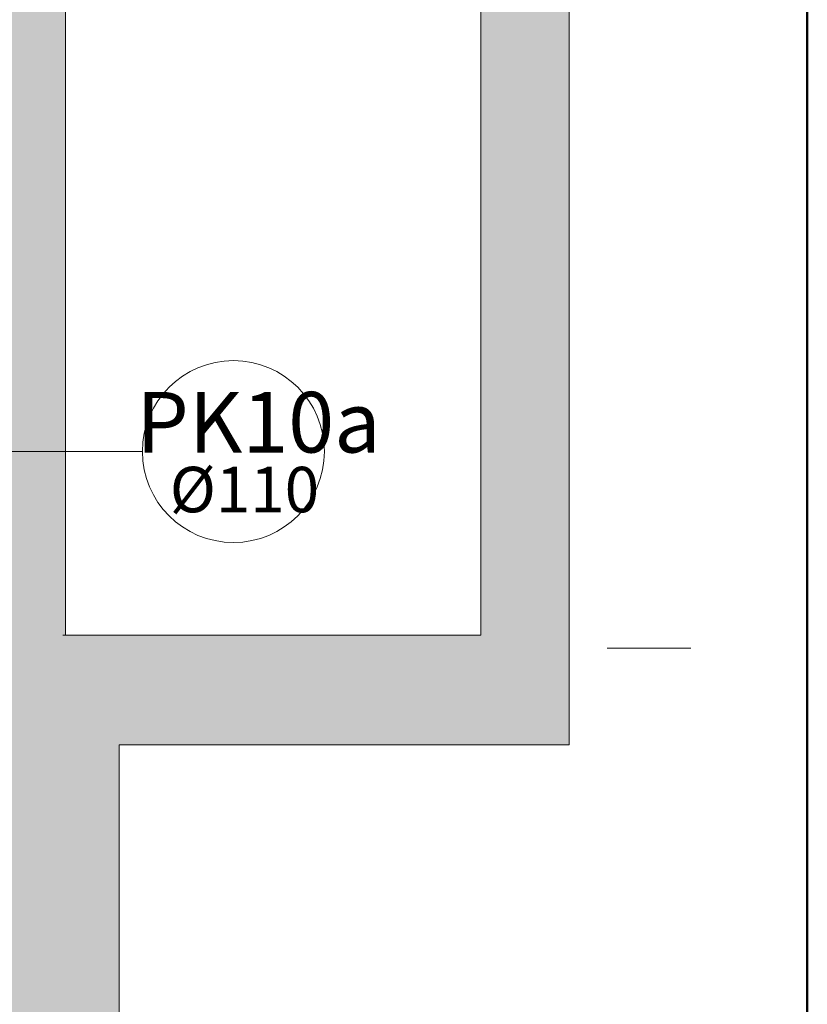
# Model space of a CAD drawing. Header units: millimetres. Extents: x -23540 to 53212, y -37964 to 41185.
# Tile 92 of 203: x -1605 to -1275, y -32245 to -31832. Entities that reach past the tile are written whole.
import ezdxf

# ---------------------------------------------------------------- set-up
doc = ezdxf.new("R2010")
doc.units = ezdxf.units.MM
doc.layers.get('0').update_dxf_attribs({"lineweight": 18})
for name, color, linetype, lineweight in [('M_Ramki do druku', 7, 'Continuous', 18), ('M_Ramki markery', 1, 'Continuous', 18), ('M_Ramki rysunków', 2, 'Continuous', 18), ('MM_KS_OPISY', 7, 'Continuous', 9), ('PG_ŚCIANY_DZIAŁOWE', 3, 'Continuous', 18)]:
    doc.layers.add(name, color=color, linetype=linetype, lineweight=lineweight)
doc.styles.get("Standard").update_dxf_attribs({"font": 'arial.ttf'})

msp = doc.modelspace()

# ---------------------------------------------------------------- hatches: boundary and pattern name
at = {"layer": 'PG_ŚCIANY_DZIAŁOWE', "true_color": 0x636466, "transparency": 33554610}
h = msp.add_hatch(color=251, dxfattribs=at)
h.dxf.hatch_style = 1
h.paths.add_polyline_path([(-1374.48, -31621.34), (-1411.41, -31621.34), (-1411.41, -32089.84), (-1585.41, -32089.84), (-1585.41, -31705.84), (-1585.41, -31597.84), (-1707.91, -31597.84), (-1707.91, -31616.34), (-1628.41, -31616.34), (-1628.41, -31826.84), (-1875.91, -31826.84), (-1875.91, -31616.34), (-1808.91, -31616.34), (-1808.91, -31597.84), (-1902.41, -31597.84), (-1902.41, -31616.34), (-1890.41, -31616.34), (-1890.41, -31845.34), (-1628.41, -31845.34), (-1628.41, -32031.34), (-2003.41, -32031.34), (-2003.41, -31616.34), (-2003.41, -31597.84), (-2053.41, -31597.84), (-2053.41, -31613.84), (-2021.91, -31613.84), (-2021.91, -32052.34), (-1822.41, -32052.34), (-1822.41, -32059.34), (-1813.41, -32059.34), (-1813.41, -32052.34), (-1624.41, -32052.34), (-1624.41, -32217.84), (-1637.91, -32217.84), (-1637.91, -32289.84), (-1562.85, -32289.84), (-1562.85, -32135.8), (-1374.48, -32135.8)])
h.paths.add_polyline_path([(-1411.41, -31481.34), (-1374.48, -31481.34), (-1374.48, -31446.84), (-1411.41, -31476.84)])

# ---------------------------------------------------------------- linework, layer by layer
at = {"color": 251, "true_color": 0x636466}
for p, q in [((-1374.48, -31446.84), (-1374.48, -32135.8)), ((-1585.41, -31705.84), (-1585.41, -32089.84)), ((-1411.41, -32089.84), (-1411.41, -31705.84)), ((-1585.41, -32089.84), (-1411.41, -32089.84)), ((-1374.48, -32135.8), (-1562.85, -32135.8)), ((-1562.85, -32135.8), (-1562.85, -32289.84))]:
    msp.add_line(p, q, dxfattribs=at)
at = {"color": 251, "lineweight": 20, "true_color": 0x636466}
for p, q in [((-1411.41, -31719.84), (-1411.41, -32089.84)), ((-1411.41, -32089.84), (-1586.41, -32089.84))]:
    msp.add_line(p, q, dxfattribs=at)
at = {"layer": 'M_Ramki do druku', "color": 251, "true_color": 0x636466}
msp.add_line((-1348.57, -32095.36), (-1323.57, -32095.36), dxfattribs=at)
at = {"layer": 'M_Ramki markery', "color": 251, "true_color": 0x636466}
msp.add_line((-1358.57, -32095.36), (-1348.57, -32095.36), dxfattribs=at)
at = {"layer": 'M_Ramki rysunków', "color": 18, "lineweight": 50, "true_color": 0x000000}
msp.add_line((-1274.73, -28995.36), (-1274.73, -33095.36), dxfattribs=at)
at = {"layer": 'MM_KS_OPISY'}
msp.add_line((-1553.15, -32012.94), (-1614.6, -32012.94), dxfattribs=at)
msp.add_circle((-1515.05, -32012.94), 38.1, dxfattribs=at)
msp.add_circle((-1515.05, -32012.94), 38.1, dxfattribs=at)

# ---------------------------------------------------------------- texts
at = {"layer": 'MM_KS_OPISY', "attachment_point": 1}
for s, width, insert, char_height in [('{\\fArial Narrow|b0|i0|c238|p34;PK10a}', 25.4, (-1555.65, -31987.95), 25.4), ('{\\fArial Narrow|b0|i0|c238|p34;%%C110}', 0.5033, (-1541.71, -32019.34), 19.05)]:
    msp.add_mtext_dynamic_manual_height_columns(s, width=width, gutter_width=1, heights=[0], dxfattribs=dict(at, insert=insert, char_height=char_height))

doc.saveas('drawing.dxf')
